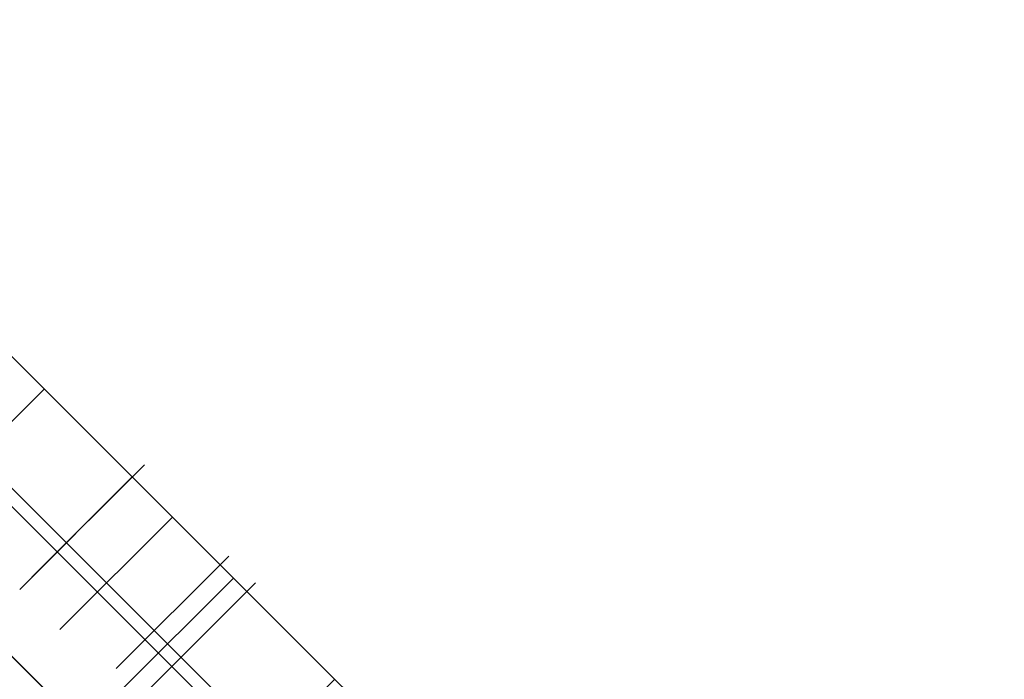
# Model space of a CAD drawing. Header units: millimetres. Extents: x -630 to 192, y -7 to 1615.
# Tile 31 of 249: x -577.37 to -568.09, y 48.62 to 54.84. Entities that reach past the tile are written whole.
import ezdxf

# ---------------------------------------------------------------- set-up
doc = ezdxf.new("R2010")
doc.units = ezdxf.units.MM
doc.header["$MEASUREMENT"] = 0
doc.layers.add('OVIDIO 160x80x72h', color=7, linetype='Continuous')

msp = doc.modelspace()

# ---------------------------------------------------------------- linework, layer by layer
at = {"layer": 'OVIDIO 160x80x72h', "extrusion": (0.108979, 0.202852, 0.973126)}
for points in [[(553.5254, 272.455), (553.5254, 433.1109)], [(553.5254, 433.1109), (553.5254, 272.455)], [(553.2299, 433.1109), (553.2299, 272.455)], [(552.9345, 433.1109), (552.9345, 272.455)], [(552.9345, 272.455), (552.9345, 433.1109)]]:
    msp.add_lwpolyline(points, dxfattribs=at)
at = {"layer": 'OVIDIO 160x80x72h', "extrusion": (0.021464, 0.046296, 0.998697)}
for points in [[(559.0309, 153.3604), (559.0309, 254.663)], [(560.5168, 154.3242), (560.5168, 254.8372)]]:
    msp.add_lwpolyline(points, dxfattribs=at)
at = {"layer": 'OVIDIO 160x80x72h', "extrusion": (0.235702, 0.235702, 0.942809)}
for points in [[(442.3418, 639.8066), (442.3418, 530.7288)], [(441.3931, 530.7288), (441.3931, 639.8066)], [(439.4957, 639.8066), (439.4957, 530.7288)], [(438.547, 530.7288), (438.547, 639.8066)], [(422.4996, 613.8023), (422.4996, 509.2619)], [(426.0061, 618.8965), (426.0061, 513.4885)]]:
    msp.add_lwpolyline(points, dxfattribs=at)
at = {"layer": 'OVIDIO 160x80x72h', "extrusion": (0.202852, 0.108979, 0.973126)}
for points in [[(290.563, 519.5545), (290.563, 680.2104)], [(290.563, 680.2104), (290.563, 519.5545)], [(290.2675, 680.2104), (290.2675, 519.5545)], [(289.9721, 519.5545), (289.9721, 680.2104)], [(289.9721, 680.2104), (289.9721, 519.5545)]]:
    msp.add_lwpolyline(points, dxfattribs=at)
at = {"layer": 'OVIDIO 160x80x72h', "extrusion": (0.046296, 0.021464, 0.998697)}
for points in [[(268.0672, 456.0707), (268.0672, 557.3752)], [(266.581, 457.0389), (266.581, 557.5502)]]:
    msp.add_lwpolyline(points, dxfattribs=at)
at = {"layer": 'OVIDIO 160x80x72h', "extrusion": (0.015219, -0.015219, 0.999768)}
msp.add_lwpolyline([(-590.6654, 64.8094), (-581.2878, 55.434)], dxfattribs=at)
at = {"layer": 'OVIDIO 160x80x72h', "extrusion": (0.000231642, 0.999884, 0.015217)}
msp.add_lwpolyline([(583.7801, -1.0142), (576.3228, 488.8178)], dxfattribs=at)
at = {"layer": 'OVIDIO 160x80x72h', "extrusion": (0.324768, -0.324768, 0.888285)}
for points in [[(-371.7827, 696.4531), (-371.7827, 703.5395)], [(-371.7827, 703.5395), (-371.7827, 696.4531)], [(-372.5327, 696.4531), (-372.5327, 703.5395)], [(-373.2827, 703.5395), (-373.2827, 696.4531)], [(-373.2827, 696.4531), (-373.2827, 703.5395)]]:
    msp.add_lwpolyline(points, dxfattribs=at)
at = {"layer": 'OVIDIO 160x80x72h'}
for points in [[(-568.6037, 42.8236), (-580.0588, 54.2787)], [(-569.3108, 43.5307), (-579.3517, 53.5716)], [(-579.3517, 53.5716), (-569.3108, 43.5307)], [(-570.0179, 41.4094), (-581.473, 52.8645)], [(-570.0179, 42.8236), (-580.0588, 52.8645)], [(-580.7659, 52.1574), (-570.725, 42.1165)], [(-570.725, 42.1165), (-580.7659, 52.1574)], [(-577.8125, 52.0324), (-574.3312, 48.5512), (-570.85, 45.07)], [(-570.85, 45.07), (-577.8125, 52.0324)], [(-577.1396, 51.3595), (-578.2002, 50.2988)], [(-578.2002, 50.2988), (-577.1396, 51.3595)], [(-572.2642, 43.6557), (-579.2267, 50.6182)], [(-579.2267, 50.6182), (-572.2642, 43.6557)], [(-577.5249, 50.5022), (-572.3802, 45.3575)], [(-576.3111, 50.5311), (-577.3718, 49.4704)], [(-577.3718, 49.4704), (-576.3111, 50.5311)], [(-577.3718, 49.4704), (-576.3111, 50.5311)], [(-575.9313, 50.1512), (-576.992, 49.0906)], [(-576.992, 49.0906), (-575.9313, 50.1512)], [(-576.4172, 48.5158), (-575.3566, 49.5765)], [(-575.4626, 47.5612), (-574.402, 48.6219)]]:
    msp.add_lwpolyline(points, dxfattribs=at)
at = {"layer": 'OVIDIO 160x80x72h', "extrusion": (0.881274, -0.265352, 0.39108)}
for points in [[(-113.8201, 823.8547), (-158.133, 881.4098)], [(-107.241, 774.7271), (-149.1087, 829.1063)]]:
    msp.add_lwpolyline(points, dxfattribs=at)
at = {"layer": 'OVIDIO 160x80x72h', "extrusion": (0.288675, 0.866025, 0.408248)}
for points in [[(566.4087, 77.8462), (563.764, 81.0853)], [(563.764, 81.0853), (566.4087, 77.8462)]]:
    msp.add_lwpolyline(points, dxfattribs=at)
at = {"layer": 'OVIDIO 160x80x72h', "extrusion": (0.707107, 0.707107, 0)}
for points in [[(444.416, 28.9946), (444.349, 29.0632), (444.2834, 29.1337), (444.2192, 29.2061), (444.1566, 29.2803), (444.0955, 29.3563), (444.0362, 29.434), (443.9786, 29.5134), (443.9228, 29.5944), (443.8688, 29.6769), (443.8169, 29.761), (443.7669, 29.8464), (443.719, 29.9332), (443.6732, 30.0213), (443.6295, 30.1105), (443.5881, 30.2009), (443.5489, 30.2923), (443.512, 30.3846), (443.4774, 30.4778), (443.4451, 30.5718), (443.4152, 30.6665), (443.3877, 30.7617), (443.3627, 30.8575), (443.34, 30.9537), (443.3198, 31.0502), (443.3019, 31.1469), (443.2866, 31.2437), (443.2736, 31.3407), (443.263, 31.4376), (443.2548, 31.5343), (443.249, 31.6309), (443.2455, 31.7271), (443.2444, 31.823)], [(443.2444, 31.823), (443.2455, 31.7271), (443.249, 31.6309), (443.2548, 31.5343), (443.263, 31.4376), (443.2736, 31.3407), (443.2866, 31.2437), (443.3019, 31.1469), (443.3198, 31.0502), (443.34, 30.9537), (443.3627, 30.8575), (443.3877, 30.7617), (443.4152, 30.6665), (443.4451, 30.5718), (443.4774, 30.4778), (443.512, 30.3846), (443.5489, 30.2923), (443.5881, 30.2009), (443.6295, 30.1105), (443.6732, 30.0213), (443.719, 29.9332), (443.7669, 29.8464), (443.8169, 29.761), (443.8688, 29.6769), (443.9228, 29.5944), (443.9786, 29.5134), (444.0362, 29.434), (444.0955, 29.3563), (444.1566, 29.2803), (444.2192, 29.2061), (444.2834, 29.1337), (444.349, 29.0632), (444.416, 28.9946)], [(443.2444, 31.823), (443.2455, 31.7271), (443.249, 31.6309), (443.2548, 31.5343), (443.263, 31.4376), (443.2736, 31.3407), (443.2866, 31.2437), (443.3019, 31.1469), (443.3198, 31.0502), (443.34, 30.9537), (443.3627, 30.8575), (443.3877, 30.7617), (443.4152, 30.6665), (443.4451, 30.5718), (443.4774, 30.4778), (443.512, 30.3846), (443.5489, 30.2923), (443.5881, 30.2009), (443.6295, 30.1105), (443.6732, 30.0213), (443.719, 29.9332), (443.7669, 29.8464), (443.8169, 29.761), (443.8688, 29.6769), (443.9228, 29.5944), (443.9786, 29.5134), (444.0362, 29.434), (444.0955, 29.3563), (444.1566, 29.2803), (444.2192, 29.2061), (444.2834, 29.1337), (444.349, 29.0632), (444.416, 28.9946)], [(443.2444, 631.6196), (443.2432, 631.7155), (443.2397, 631.8118), (443.2339, 631.9083), (443.2257, 632.0051), (443.2151, 632.102), (443.2021, 632.1989), (443.1867, 632.2958), (443.1689, 632.3925), (443.1486, 632.489), (443.126, 632.5852), (443.1009, 632.681), (443.0734, 632.7762), (443.0435, 632.8709), (443.0112, 632.9649), (442.9766, 633.0581), (442.9397, 633.1504), (442.9005, 633.2418), (442.859, 633.3322), (442.8153, 633.4215), (442.7695, 633.5095), (442.7216, 633.5963), (442.6716, 633.6818), (442.6196, 633.7658), (442.5656, 633.8483), (442.5098, 633.9293), (442.4522, 634.0087), (442.3928, 634.0864), (442.3318, 634.1624), (442.2691, 634.2366), (442.205, 634.309), (442.1393, 634.3795), (442.0723, 634.4481)], [(442.0723, 634.4481), (442.1393, 634.3795), (442.205, 634.309), (442.2691, 634.2366), (442.3318, 634.1624), (442.3928, 634.0864), (442.4522, 634.0087), (442.5098, 633.9293), (442.5656, 633.8483), (442.6196, 633.7658), (442.6716, 633.6818), (442.7216, 633.5963), (442.7695, 633.5095), (442.8153, 633.4215), (442.859, 633.3322), (442.9005, 633.2418), (442.9397, 633.1504), (442.9766, 633.0581), (443.0112, 632.9649), (443.0435, 632.8709), (443.0734, 632.7762), (443.1009, 632.681), (443.126, 632.5852), (443.1486, 632.489), (443.1689, 632.3925), (443.1867, 632.2958), (443.2021, 632.1989), (443.2151, 632.102), (443.2257, 632.0051), (443.2339, 631.9083), (443.2397, 631.8118), (443.2432, 631.7155), (443.2444, 631.6196)], [(443.2444, 31.823), (443.2455, 31.7271), (443.249, 31.6309), (443.2548, 31.5343), (443.263, 31.4376), (443.2736, 31.3407), (443.2866, 31.2437), (443.3019, 31.1469), (443.3198, 31.0502), (443.34, 30.9537), (443.3627, 30.8575), (443.3877, 30.7617), (443.4152, 30.6665), (443.4451, 30.5718), (443.4774, 30.4778), (443.512, 30.3846), (443.5489, 30.2923), (443.5881, 30.2009), (443.6295, 30.1105), (443.6732, 30.0213), (443.719, 29.9332), (443.7669, 29.8464), (443.8169, 29.761), (443.8688, 29.6769), (443.9228, 29.5944), (443.9786, 29.5134), (444.0362, 29.434), (444.0955, 29.3563), (444.1566, 29.2803), (444.2192, 29.2061), (444.2834, 29.1337), (444.349, 29.0632), (444.416, 28.9946)], [(440.5444, 656.5995), (440.5465, 656.73), (440.553, 656.8616), (440.5639, 656.9939), (440.5793, 657.1268), (440.5993, 657.26), (440.624, 657.3934), (440.6533, 657.5266), (440.6874, 657.6594), (440.7262, 657.7917), (440.7697, 657.9231), (440.8179, 658.0533), (440.8708, 658.1822), (440.899, 658.2461), (440.9283, 658.3095), (440.9588, 658.3725), (440.9904, 658.435), (441.0231, 658.4969), (441.0568, 658.5583), (441.0917, 658.6191), (441.1276, 658.6793), (441.1646, 658.7389), (441.2026, 658.7978), (441.2416, 658.856), (441.2816, 658.9134), (441.3226, 658.9702), (441.3646, 659.0261), (441.4074, 659.0813), (441.4512, 659.1357), (441.5414, 659.2419), (441.635, 659.3446), (441.7317, 659.4436), (441.8313, 659.5388), (441.9337, 659.6301), (442.0386, 659.7173), (442.1457, 659.8005), (442.2549, 659.8794), (442.3658, 659.9542), (442.4784, 660.0246), (442.5922, 660.0908), (442.7072, 660.1526)], [(442.7072, 660.1526), (442.5922, 660.0908), (442.4784, 660.0246), (442.3658, 659.9542), (442.2549, 659.8794), (442.1457, 659.8005), (442.0386, 659.7173), (441.9337, 659.6301), (441.8313, 659.5388), (441.7317, 659.4436), (441.635, 659.3446), (441.5414, 659.2419), (441.4512, 659.1357), (441.4074, 659.0813), (441.3646, 659.0261), (441.3226, 658.9702), (441.2816, 658.9134), (441.2416, 658.856), (441.2026, 658.7978), (441.1646, 658.7389), (441.1276, 658.6793), (441.0917, 658.6191), (441.0568, 658.5583), (441.0231, 658.4969), (440.9904, 658.435), (440.9588, 658.3725), (440.9283, 658.3095), (440.899, 658.2461), (440.8708, 658.1822), (440.8179, 658.0533), (440.7697, 657.9231), (440.7262, 657.7917), (440.6874, 657.6594), (440.6533, 657.5266), (440.624, 657.3934), (440.5993, 657.26), (440.5793, 657.1268), (440.5639, 656.9939), (440.553, 656.8616), (440.5465, 656.73), (440.5444, 656.5995)], [(442.0723, 634.4481), (442.1393, 634.3795), (442.2049, 634.309), (442.2691, 634.2366), (442.3318, 634.1624), (442.3928, 634.0865), (442.4522, 634.0088), (442.5098, 633.9294), (442.5656, 633.8484), (442.6195, 633.7659), (442.6715, 633.6819), (442.7215, 633.5964), (442.7695, 633.5096), (442.8153, 633.4216), (442.859, 633.3323), (442.9004, 633.242), (442.9396, 633.1506), (442.9766, 633.0583), (443.0112, 632.9651), (443.0434, 632.8711), (443.0733, 632.7764), (443.1008, 632.6812), (443.1259, 632.5854), (443.1486, 632.4893), (443.1689, 632.3928), (443.1867, 632.296), (443.2021, 632.1992), (443.2151, 632.1022), (443.2257, 632.0054), (443.2339, 631.9086), (443.2397, 631.812), (443.2432, 631.7158), (443.2444, 631.6199)], [(440.5444, 656.5995), (440.5465, 656.73), (440.553, 656.8616), (440.5639, 656.9939), (440.5793, 657.1268), (440.5993, 657.26), (440.624, 657.3934), (440.6533, 657.5266), (440.6874, 657.6594), (440.7262, 657.7917), (440.7697, 657.9231), (440.8179, 658.0533), (440.8708, 658.1822), (440.899, 658.2461), (440.9283, 658.3095), (440.9588, 658.3725), (440.9904, 658.435), (441.0231, 658.4969), (441.0568, 658.5583), (441.0917, 658.6191), (441.1276, 658.6793), (441.1646, 658.7389), (441.2026, 658.7978), (441.2416, 658.856), (441.2816, 658.9134), (441.3226, 658.9702), (441.3646, 659.0261), (441.4074, 659.0813), (441.4512, 659.1357), (441.5414, 659.2419), (441.635, 659.3446), (441.7317, 659.4436), (441.8313, 659.5388), (441.9337, 659.6301), (442.0386, 659.7173), (442.1457, 659.8005), (442.2549, 659.8794), (442.3658, 659.9542), (442.4784, 660.0246), (442.5922, 660.0908), (442.7072, 660.1526)], [(442.0726, 634.4478), (442.1396, 634.3792), (442.2052, 634.3087), (442.2694, 634.2363), (442.332, 634.1621), (442.3931, 634.0861), (442.4524, 634.0084), (442.5101, 633.929), (442.5659, 633.848), (442.6198, 633.7655), (442.6718, 633.6814), (442.7218, 633.596), (442.7697, 633.5092), (442.8155, 633.4211), (442.8592, 633.3318), (442.9006, 633.2415), (442.9398, 633.1501), (442.9767, 633.0577), (443.0113, 632.9645), (443.0436, 632.8705), (443.0735, 632.7758), (443.101, 632.6806), (443.1261, 632.5848), (443.1487, 632.4886), (443.169, 632.3921), (443.1868, 632.2954), (443.2022, 632.1985), (443.2152, 632.1016), (443.2258, 632.0047), (443.2339, 631.9079), (443.2398, 631.8114), (443.2432, 631.7151), (443.2444, 631.6192)], [(443.2444, 631.6192), (443.2432, 631.7151), (443.2398, 631.8114), (443.2339, 631.9079), (443.2258, 632.0047), (443.2152, 632.1016), (443.2022, 632.1985), (443.1868, 632.2954), (443.169, 632.3921), (443.1487, 632.4886), (443.1261, 632.5848), (443.101, 632.6806), (443.0735, 632.7758), (443.0436, 632.8705), (443.0113, 632.9645), (442.9767, 633.0577), (442.9398, 633.1501), (442.9006, 633.2415), (442.8592, 633.3318), (442.8155, 633.4211), (442.7697, 633.5092), (442.7218, 633.596), (442.6718, 633.6814), (442.6198, 633.7655), (442.5659, 633.848), (442.5101, 633.929), (442.4524, 634.0084), (442.3931, 634.0861), (442.332, 634.1621), (442.2694, 634.2363), (442.2052, 634.3087), (442.1396, 634.3792), (442.0726, 634.4478)], [(441.7162, 634.8041), (441.6492, 634.8728), (441.5836, 634.9433), (441.5194, 635.0157), (441.4567, 635.0899), (441.3957, 635.1659), (441.3363, 635.2436), (441.2787, 635.323), (441.2229, 635.404), (441.169, 635.4865), (441.117, 635.5706), (441.067, 635.656), (441.0191, 635.7428), (440.9733, 635.8309), (440.9296, 635.9201), (440.8882, 636.0105), (440.849, 636.1019), (440.812, 636.1943), (440.7774, 636.2875), (440.7452, 636.3815), (440.7153, 636.4761), (440.6878, 636.5714), (440.6627, 636.6672), (440.64, 636.7633), (440.6198, 636.8599), (440.602, 636.9566), (440.5866, 637.0535), (440.5736, 637.1504), (440.563, 637.2473), (440.5548, 637.3441), (440.549, 637.4406), (440.5455, 637.5369), (440.5444, 637.6328)], [(440.5444, 637.6328), (440.5455, 637.5369), (440.549, 637.4406), (440.5548, 637.3441), (440.563, 637.2473), (440.5736, 637.1504), (440.5866, 637.0535), (440.602, 636.9566), (440.6198, 636.8599), (440.64, 636.7633), (440.6627, 636.6672), (440.6878, 636.5714), (440.7153, 636.4761), (440.7452, 636.3815), (440.7774, 636.2875), (440.812, 636.1943), (440.849, 636.1019), (440.8882, 636.0105), (440.9296, 635.9201), (440.9733, 635.8309), (441.0191, 635.7428), (441.067, 635.656), (441.117, 635.5706), (441.169, 635.4865), (441.2229, 635.404), (441.2787, 635.323), (441.3363, 635.2436), (441.3957, 635.1659), (441.4567, 635.0899), (441.5194, 635.0157), (441.5836, 634.9433), (441.6492, 634.8728), (441.7162, 634.8041)], [(442.7072, 660.1526), (442.5922, 660.0908), (442.4784, 660.0246), (442.3658, 659.9542), (442.2549, 659.8794), (442.1457, 659.8005), (442.0386, 659.7173), (441.9337, 659.6301), (441.8313, 659.5388), (441.7317, 659.4436), (441.635, 659.3446), (441.5414, 659.2419), (441.4512, 659.1357), (441.4074, 659.0813), (441.3646, 659.0261), (441.3226, 658.9702), (441.2816, 658.9134), (441.2416, 658.856), (441.2026, 658.7978), (441.1646, 658.7389), (441.1276, 658.6793), (441.0917, 658.6191), (441.0568, 658.5583), (441.0231, 658.4969), (440.9904, 658.435), (440.9588, 658.3725), (440.9283, 658.3095), (440.899, 658.2461), (440.8708, 658.1822), (440.8179, 658.0533), (440.7697, 657.9231), (440.7262, 657.7917), (440.6874, 657.6594), (440.6533, 657.5266), (440.624, 657.3934), (440.5993, 657.26), (440.5793, 657.1268), (440.5639, 656.9939), (440.553, 656.8616), (440.5465, 656.73), (440.5444, 656.5995)], [(440.5444, 656.5995), (440.5465, 656.73), (440.553, 656.8616), (440.5639, 656.9939), (440.5793, 657.1268), (440.5993, 657.26), (440.624, 657.3934), (440.6533, 657.5266), (440.6874, 657.6594), (440.7262, 657.7917), (440.7697, 657.9231), (440.8179, 658.0533), (440.8708, 658.1822), (440.899, 658.2461), (440.9283, 658.3095), (440.9588, 658.3725), (440.9904, 658.435), (441.0231, 658.4969), (441.0568, 658.5583), (441.0917, 658.6191), (441.1276, 658.6793), (441.1646, 658.7389), (441.2026, 658.7978), (441.2416, 658.856), (441.2816, 658.9134), (441.3226, 658.9702), (441.3646, 659.0261), (441.4074, 659.0813), (441.4512, 659.1357), (441.5414, 659.2419), (441.635, 659.3446), (441.7317, 659.4436), (441.8313, 659.5388), (441.9337, 659.6301), (442.0386, 659.7173), (442.1457, 659.8005), (442.2549, 659.8794), (442.3658, 659.9542), (442.4784, 660.0246), (442.5922, 660.0908), (442.7072, 660.1526)], [(440.5444, 637.6324), (440.5455, 637.5366), (440.549, 637.4403), (440.5548, 637.3438), (440.563, 637.247), (440.5736, 637.1501), (440.5866, 637.0532), (440.602, 636.9564), (440.6198, 636.8597), (440.6401, 636.7632), (440.6627, 636.667), (440.6878, 636.5713), (440.7153, 636.476), (440.7452, 636.3814), (440.7774, 636.2874), (440.812, 636.1942), (440.8489, 636.1019), (440.8881, 636.0105), (440.9296, 635.9202), (440.9732, 635.8309), (441.019, 635.7429), (441.0669, 635.6561), (441.1169, 635.5706), (441.1689, 635.4866), (441.2228, 635.4041), (441.2786, 635.3231), (441.3362, 635.2437), (441.3956, 635.166), (441.4566, 635.0901), (441.5192, 635.0159), (441.5834, 634.9435), (441.649, 634.873), (441.716, 634.8044)]]:
    msp.add_lwpolyline(points, dxfattribs=at)
at = {"layer": 'OVIDIO 160x80x72h', "extrusion": (-0.000182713, -0.000182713, 1)}
for points in [[(-577.2564, 49.5858), (-576.1957, 50.6465)], [(-576.1957, 50.6465), (-577.2564, 49.5858)]]:
    msp.add_lwpolyline(points, dxfattribs=at)
at = {"layer": 'OVIDIO 160x80x72h', "extrusion": (1, 0, 0)}
for points in [[(50.5311, 31.823), (50.5311, 631.6196)], [(50.5311, 631.6196), (50.5311, 31.823)], [(50.0007, 31.823), (50.0007, 631.6193)]]:
    msp.add_lwpolyline(points, dxfattribs=at)
at = {"layer": 'OVIDIO 160x80x72h', "extrusion": (-0.000129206, -0.000129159, 1)}
for points in [[(-575.4004, 49.7843), (-576.4612, 48.7238)], [(-576.4612, 48.7238), (-575.4004, 49.7843)], [(-575.1485, 49.5325), (-576.2094, 48.472)], [(-576.2094, 48.472), (-575.1485, 49.5325)]]:
    msp.add_lwpolyline(points, dxfattribs=at)
at = {"layer": 'OVIDIO 160x80x72h', "extrusion": (0.865975, 0.288793, -0.408272)}
for points in [[(229.2093, 362.6962), (228.8907, 363.0862)], [(228.8907, 363.0862), (229.2093, 362.6962)], [(228.2203, 362.5381), (228.5389, 362.1481)], [(228.5389, 362.1481), (228.2203, 362.5381)]]:
    msp.add_lwpolyline(points, dxfattribs=at)
at = {"layer": 'OVIDIO 160x80x72h', "extrusion": (0, 1, 0)}
for points in [[(577.3718, 631.6192), (577.3718, 31.823)], [(577.3718, 31.823), (577.3718, 631.6192)]]:
    msp.add_lwpolyline(points, dxfattribs=at)
at = {"layer": 'OVIDIO 160x80x72h', "extrusion": (0.288793, 0.865975, 0.408272)}
msp.add_lwpolyline([(561.9843, 634.5164), (561.6658, 634.9063)], dxfattribs=at)

doc.saveas('drawing.dxf')
